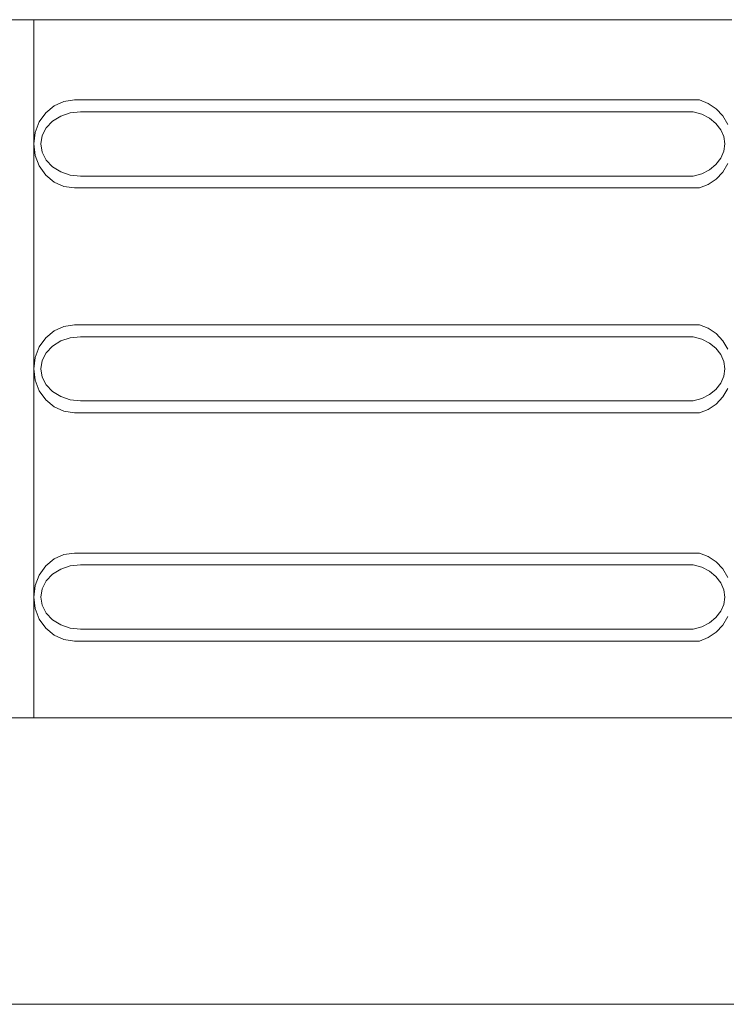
# Model space of a CAD drawing. Extents: x 5066 to 9756, y -2696 to -1109.
# Tile 238 of 248: x 9440.428 to 9440.934, y -2593.09 to -2592.385. Entities that reach past the tile are written whole.
import ezdxf

# ---------------------------------------------------------------- set-up
doc = ezdxf.new("R2010")
doc.units = 0
doc.header["$MEASUREMENT"] = 0
doc.layers.add('IFC-Elemento construtivo genérico-Contorno', color=253, linetype='CONTINUOUS', lineweight=5)
doc.layers.add('IFC-Parede padrão-Contorno', color=44, linetype='CONTINUOUS', lineweight=5)

msp = doc.modelspace()

# ---------------------------------------------------------------- linework, layer by layer
at = {"layer": 'IFC-Elemento construtivo genérico-Contorno', "color": 8, "lineweight": 5}
for p, q in [((9439.93839, -2592.38504), (9440.43839, -2592.38504)), ((9440.43839, -2592.88504), (9440.43839, -2592.38504)), ((9440.43839, -2592.38504), (9440.93839, -2592.38504)), ((9440.44695, -2592.45176), (9440.45296, -2592.44676)), ((9440.45296, -2592.44676), (9440.45999, -2592.44362)), ((9440.45999, -2592.44362), (9440.46753, -2592.44254)), ((9440.46753, -2592.44254), (9440.91515, -2592.44254)), ((9440.91515, -2592.44254), (9440.92148, -2592.44493)), ((9440.92148, -2592.44493), (9440.92714, -2592.44878)), ((9440.4423, -2592.45829), (9440.44695, -2592.45176)), ((9440.45175, -2592.45776), (9440.45769, -2592.4541)), ((9440.45769, -2592.4541), (9440.46456, -2592.4518)), ((9440.46456, -2592.4518), (9440.47195, -2592.45102)), ((9440.47195, -2592.45102), (9440.91062, -2592.45102)), ((9440.91062, -2592.45102), (9440.91683, -2592.45277)), ((9440.91683, -2592.45277), (9440.92238, -2592.45558)), ((9440.92714, -2592.44878), (9440.93187, -2592.4539)), ((9440.93187, -2592.4539), (9440.93542, -2592.46002)), ((9440.43937, -2592.46589), (9440.4423, -2592.45829)), ((9440.44722, -2592.46253), (9440.45175, -2592.45776)), ((9440.92238, -2592.45558), (9440.92698, -2592.45932)), ((9440.92698, -2592.45932), (9440.9305, -2592.46379)), ((9440.43839, -2592.47404), (9440.43937, -2592.46589)), ((9440.44339, -2592.47404), (9440.44437, -2592.46808)), ((9440.44437, -2592.46808), (9440.44722, -2592.46253)), ((9440.9305, -2592.46379), (9440.93265, -2592.46878)), ((9440.43839, -2592.47404), (9440.43937, -2592.48218)), ((9440.44339, -2592.47404), (9440.44437, -2592.47999)), ((9440.93265, -2592.46878), (9440.93339, -2592.47404)), ((9440.93265, -2592.47928), (9440.93339, -2592.47404)), ((9440.43937, -2592.48218), (9440.4423, -2592.48978)), ((9440.44437, -2592.47999), (9440.44722, -2592.48554)), ((9440.9305, -2592.48427), (9440.93265, -2592.47928)), ((9440.44722, -2592.48554), (9440.45175, -2592.49031)), ((9440.92238, -2592.49249), (9440.92698, -2592.48875)), ((9440.92698, -2592.48875), (9440.9305, -2592.48427)), ((9440.93187, -2592.49417), (9440.93542, -2592.48805)), ((9440.4423, -2592.48978), (9440.44695, -2592.49631)), ((9440.44695, -2592.49631), (9440.45296, -2592.50131)), ((9440.45175, -2592.49031), (9440.45769, -2592.49397)), ((9440.45769, -2592.49397), (9440.46456, -2592.49627)), ((9440.46456, -2592.49627), (9440.47195, -2592.49705)), ((9440.91062, -2592.49705), (9440.91683, -2592.4953)), ((9440.91683, -2592.4953), (9440.92238, -2592.49249)), ((9440.92714, -2592.49929), (9440.93187, -2592.49417)), ((9440.45296, -2592.50131), (9440.45999, -2592.50446)), ((9440.47195, -2592.49705), (9440.91062, -2592.49705)), ((9440.91515, -2592.50553), (9440.92148, -2592.50314)), ((9440.92148, -2592.50314), (9440.92714, -2592.49929)), ((9440.45999, -2592.50446), (9440.46753, -2592.50553)), ((9440.46753, -2592.50553), (9440.91515, -2592.50553)), ((9440.44695, -2592.61277), (9440.45296, -2592.60776)), ((9440.45296, -2592.60776), (9440.45999, -2592.60462)), ((9440.45999, -2592.60462), (9440.46753, -2592.60354)), ((9440.46753, -2592.60354), (9440.91515, -2592.60354)), ((9440.91515, -2592.60354), (9440.92148, -2592.60593)), ((9440.92148, -2592.60593), (9440.92714, -2592.60978)), ((9440.4423, -2592.61929), (9440.44695, -2592.61277)), ((9440.45175, -2592.61876), (9440.45769, -2592.6151)), ((9440.45769, -2592.6151), (9440.46456, -2592.6128)), ((9440.46456, -2592.6128), (9440.47195, -2592.61202)), ((9440.47195, -2592.61202), (9440.91062, -2592.61202)), ((9440.91062, -2592.61202), (9440.91683, -2592.61377)), ((9440.91683, -2592.61377), (9440.92238, -2592.61658)), ((9440.92714, -2592.60978), (9440.93187, -2592.61489)), ((9440.93187, -2592.61489), (9440.93542, -2592.62102)), ((9440.43937, -2592.62688), (9440.4423, -2592.61929)), ((9440.44722, -2592.62353), (9440.45175, -2592.61876)), ((9440.92238, -2592.61658), (9440.92698, -2592.62031)), ((9440.92698, -2592.62031), (9440.9305, -2592.62479)), ((9440.43839, -2592.63504), (9440.43937, -2592.62688)), ((9440.44339, -2592.63504), (9440.44437, -2592.62907)), ((9440.44437, -2592.62907), (9440.44722, -2592.62353)), ((9440.9305, -2592.62479), (9440.93265, -2592.62978)), ((9440.93265, -2592.62978), (9440.93339, -2592.63504)), ((9440.43839, -2592.63504), (9440.43937, -2592.64319)), ((9440.44339, -2592.63504), (9440.44437, -2592.64099)), ((9440.93265, -2592.64029), (9440.93339, -2592.63504)), ((9440.43937, -2592.64319), (9440.4423, -2592.65078)), ((9440.44437, -2592.64099), (9440.44722, -2592.64654)), ((9440.9305, -2592.64528), (9440.93265, -2592.64029)), ((9440.4423, -2592.65078), (9440.44695, -2592.65731)), ((9440.44722, -2592.64654), (9440.45175, -2592.65131)), ((9440.45175, -2592.65131), (9440.45769, -2592.65497)), ((9440.92238, -2592.65349), (9440.92698, -2592.64975)), ((9440.92698, -2592.64975), (9440.9305, -2592.64528)), ((9440.93187, -2592.65517), (9440.93542, -2592.64905)), ((9440.44695, -2592.65731), (9440.45296, -2592.66231)), ((9440.45769, -2592.65497), (9440.46456, -2592.65727)), ((9440.46456, -2592.65727), (9440.47195, -2592.65805)), ((9440.47195, -2592.65805), (9440.91062, -2592.65805)), ((9440.91062, -2592.65805), (9440.91683, -2592.65631)), ((9440.91683, -2592.65631), (9440.92238, -2592.65349)), ((9440.92714, -2592.66029), (9440.93187, -2592.65517)), ((9440.45296, -2592.66231), (9440.45999, -2592.66546)), ((9440.45999, -2592.66546), (9440.46753, -2592.66653)), ((9440.91515, -2592.66653), (9440.92148, -2592.66414)), ((9440.92148, -2592.66414), (9440.92714, -2592.66029)), ((9440.46753, -2592.66653), (9440.91515, -2592.66653)), ((9440.44695, -2592.77616), (9440.45296, -2592.77116)), ((9440.45296, -2592.77116), (9440.45999, -2592.76801)), ((9440.45999, -2592.76801), (9440.46753, -2592.76694)), ((9440.46753, -2592.76694), (9440.91515, -2592.76694)), ((9440.91515, -2592.76694), (9440.92148, -2592.76933)), ((9440.92148, -2592.76933), (9440.92714, -2592.77318)), ((9440.4423, -2592.78269), (9440.44695, -2592.77616)), ((9440.45175, -2592.78216), (9440.45769, -2592.7785)), ((9440.45769, -2592.7785), (9440.46456, -2592.7762)), ((9440.46456, -2592.7762), (9440.47195, -2592.77542)), ((9440.47195, -2592.77542), (9440.91062, -2592.77542)), ((9440.91062, -2592.77542), (9440.91683, -2592.77717)), ((9440.91683, -2592.77717), (9440.92238, -2592.77998)), ((9440.92714, -2592.77318), (9440.93187, -2592.7783)), ((9440.93187, -2592.7783), (9440.93542, -2592.78442)), ((9440.43937, -2592.79029), (9440.4423, -2592.78269)), ((9440.44722, -2592.78693), (9440.45175, -2592.78216)), ((9440.92238, -2592.77998), (9440.92698, -2592.78372)), ((9440.92698, -2592.78372), (9440.9305, -2592.78819)), ((9440.43839, -2592.79843), (9440.43937, -2592.79029)), ((9440.44339, -2592.79843), (9440.44437, -2592.79248)), ((9440.44437, -2592.79248), (9440.44722, -2592.78693)), ((9440.9305, -2592.78819), (9440.93265, -2592.79318)), ((9440.43839, -2592.79843), (9440.43937, -2592.80659)), ((9440.44339, -2592.79843), (9440.44437, -2592.80439)), ((9440.93265, -2592.79318), (9440.93339, -2592.79843)), ((9440.93265, -2592.80369), (9440.93339, -2592.79843)), ((9440.43937, -2592.80659), (9440.4423, -2592.81418)), ((9440.44437, -2592.80439), (9440.44722, -2592.80994)), ((9440.9305, -2592.80868), (9440.93265, -2592.80369)), ((9440.44722, -2592.80994), (9440.45175, -2592.81471)), ((9440.92238, -2592.81689), (9440.92698, -2592.81315)), ((9440.92698, -2592.81315), (9440.9305, -2592.80868)), ((9440.93187, -2592.81857), (9440.93542, -2592.81245)), ((9440.4423, -2592.81418), (9440.44695, -2592.82071)), ((9440.44695, -2592.82071), (9440.45296, -2592.82571)), ((9440.45175, -2592.81471), (9440.45769, -2592.81837)), ((9440.45769, -2592.81837), (9440.46456, -2592.82067)), ((9440.46456, -2592.82067), (9440.47195, -2592.82145)), ((9440.91062, -2592.82145), (9440.91683, -2592.8197)), ((9440.91683, -2592.8197), (9440.92238, -2592.81689)), ((9440.92714, -2592.82369), (9440.93187, -2592.81857)), ((9440.45296, -2592.82571), (9440.45999, -2592.82885)), ((9440.47195, -2592.82145), (9440.91062, -2592.82145)), ((9440.91515, -2592.82993), (9440.92148, -2592.82754)), ((9440.92148, -2592.82754), (9440.92714, -2592.82369)), ((9440.45999, -2592.82885), (9440.46753, -2592.82993)), ((9440.46753, -2592.82993), (9440.91515, -2592.82993)), ((9439.93839, -2592.88504), (9440.43839, -2592.88504)), ((9440.43839, -2592.88504), (9440.93839, -2592.88504))]:
    msp.add_line(p, q, dxfattribs=at)
at = {"layer": 'IFC-Parede padrão-Contorno', "color": 8, "lineweight": 5}
msp.add_line((9374.07073, -2593.09008), (9444.11655, -2593.09008), dxfattribs=at)

doc.saveas('drawing.dxf')
